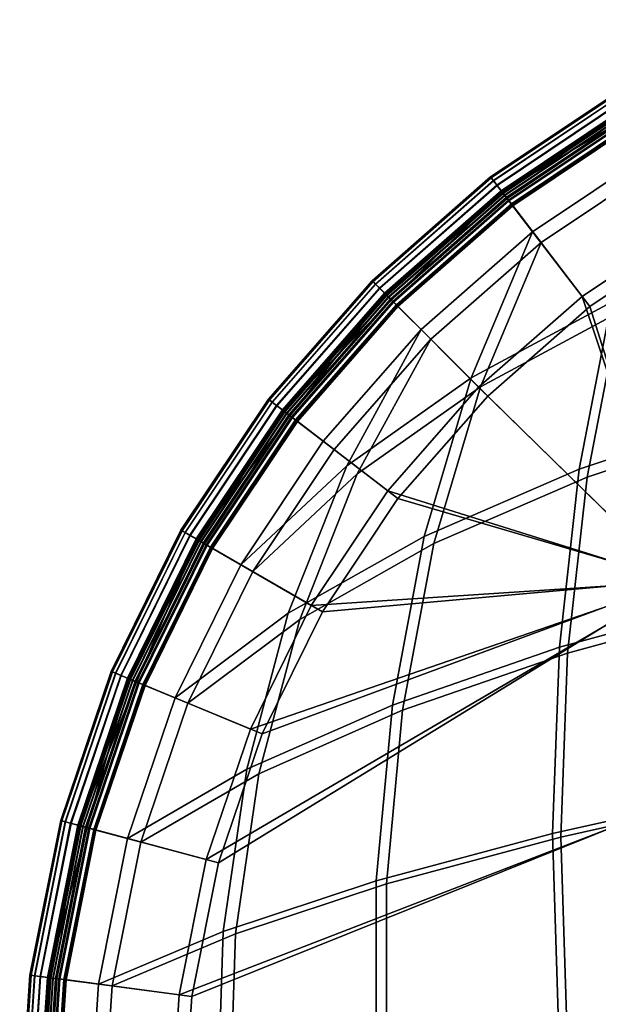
# Model space of a CAD drawing. Header units: centimetres. Extents: x -226 to 226, y -226 to 226.
# Tile 37 of 50: x -226 to -117, y 24 to 208. Entities that reach past the tile are written whole.
import ezdxf

# ---------------------------------------------------------------- set-up
doc = ezdxf.new("R2010")
doc.units = ezdxf.units.CM
doc.layers.add('Naked - Side$P - MAT - F_B - HOR', color=7, linetype='Continuous', true_color=0x7f5b5b)

msp = doc.modelspace()

# ---------------------------------------------------------------- meshes
at = {"layer": 'Naked - Side$P - MAT - F_B - HOR'}
mesh = msp.add_polyface(dxfattribs=at)
corners = [(-154.77, 154.77, 476.52), (-133.24, 173.65, 476.52), (-127.84, 166.61, 476.76), (-148.5, 148.5, 476.76), (-135.15, 176.13, 450.69), (-110.24, 190.84, 450.69), (-111, 192.26, 471.93), (-135.15, 176.13, 471.93), (-109.44, 189.55, 476.52), (-105, 181.87, 476.76), (-133.4, 173.85, 381.86), (-154.95, 154.95, 381.86), (-137.83, 137.83, 381.87), (-118.66, 154.65, 381.87), (-109.56, 189.77, 381.86), (-97.46, 168.81, 381.87), (-87.68, 133.13, 476.5), (-119.2, 122.68, 476.65), (-113.21, 153.57, 476.76), (-84.86, 164.97, 476.76), (-139.2, 139.6, 476.76), (-162.26, 123.31, 476.76), (-110.95, 192.17, 473.58), (-135.08, 176.04, 473.58), (-110.81, 191.92, 474.38), (-134.91, 175.82, 474.38), (-110.58, 191.53, 475.12), (-134.63, 175.45, 475.12), (-110.28, 191.01, 475.69), (-134.27, 174.98, 475.69), (-109.93, 190.41, 476.17), (-133.85, 174.43, 476.17), (-109.44, 189.55, 476.52), (-133.24, 173.65, 476.52), (-156.38, 156.38, 475.12), (-155.96, 155.96, 475.69), (-155.47, 155.47, 476.17), (-133.24, 173.65, 476.52), (-154.77, 154.77, 476.52), (-154.95, 154.95, 381.86), (-133.4, 173.85, 381.86), (-133.96, 174.58, 382.17), (-155.6, 155.6, 382.17), (-134.34, 175.08, 382.86), (-156.05, 156.05, 382.86), (-134.68, 175.51, 383.48), (-156.43, 156.43, 383.48), (-133.4, 173.85, 381.86), (-109.56, 189.77, 381.86), (-110.03, 190.57, 382.17), (-110.34, 191.12, 382.86), (-110.61, 191.59, 383.48), (-110.82, 191.95, 384.23), (-134.93, 175.84, 384.23), (-110.95, 192.18, 384.89), (-135.09, 176.05, 384.89), (-111, 192.26, 386.94), (-135.15, 176.13, 386.94), (-111, 192.26, 408.19), (-135.15, 176.13, 408.19), (-111, 192.26, 429.44), (-135.15, 176.13, 429.44), (-154.64, 154.64, 480.04), (-150.32, 150.32, 480.04), (-129.41, 168.65, 480.04), (-133.13, 173.5, 480.04), (-137.29, 178.93, 386.65), (-137.29, 178.93, 473.21), (-112.77, 195.32, 473.21), (-112.77, 195.32, 386.65), (-86.31, 208.36, 473.21), (-86.31, 208.36, 386.65), (-106.29, 184.1, 480.04), (-109.35, 189.39, 480.04), (-133.28, 173.7, 380.08), (-120.12, 156.55, 380.08), (-139.53, 139.53, 380.08), (-154.81, 154.81, 380.08), (-109.47, 189.61, 380.08), (-98.66, 170.89, 380.08), (-88.75, 134.77, 480.04), (-85.9, 167, 480.04), (-114.6, 155.46, 480.04), (-120.67, 124.19, 480.04), (-140.91, 141.31, 480.04), (-112.65, 195.11, 474.98), (-86.22, 208.15, 474.98), (-137.15, 178.74, 474.98), (-136.74, 178.2, 476.62), (-112.31, 194.52, 476.62), (-136.07, 177.34, 478.04), (-111.76, 193.58, 478.04), (-135.21, 176.21, 479.12), (-111.06, 192.35, 479.12), (-134.21, 174.9, 479.8), (-110.23, 190.92, 479.8), (-133.13, 173.5, 480.04), (-109.35, 189.39, 480.04), (-155.89, 155.89, 479.8), (-154.64, 154.64, 480.04), (-133.13, 173.5, 480.04), (-154.81, 154.81, 380.08), (-156.02, 156.02, 380.3), (-134.32, 175.05, 380.3), (-133.28, 173.7, 380.08), (-133.28, 173.7, 380.08), (-110.32, 191.08, 380.3), (-109.47, 189.61, 380.08), (-135.29, 176.31, 380.96), (-111.12, 192.46, 380.96), (-136.12, 177.39, 382), (-111.8, 193.64, 382), (-136.76, 178.23, 383.36), (-112.32, 194.55, 383.36), (-137.16, 178.75, 384.95), (-112.65, 195.12, 384.95), (-86.22, 208.16, 384.95)]
mesh.append_faces([[corners[k] for k in face] for face in [(0, 1, 2, 3), (4, 5, 6, 7), (1, 8, 9, 2), (10, 11, 12, 13), (14, 10, 13, 15), (16, 17, 18, 19), (18, 20, 2, 9), (20, 21, 3, 2), (7, 6, 22, 23), (23, 22, 24, 25), (25, 24, 26, 27), (27, 26, 28, 29), (29, 28, 30, 31), (31, 30, 32, 33), (34, 27, 29, 35), (35, 29, 31, 36), (36, 31, 37, 38), (39, 40, 41, 42), (42, 41, 43, 44), (44, 43, 45, 46), (47, 48, 49, 41), (41, 49, 50, 43), (43, 50, 51, 45), (45, 51, 52, 53), (53, 52, 54, 55), (55, 54, 56, 57), (57, 56, 58, 59), (59, 58, 60, 61), (61, 60, 5, 4), (62, 63, 64, 65), (66, 67, 68, 69), (69, 68, 70, 71), (65, 64, 72, 73), (74, 75, 76, 77), (78, 79, 75, 74), (80, 81, 82, 83), (82, 72, 64, 84), (68, 85, 86, 70), (67, 87, 85, 68), (87, 88, 89, 85), (88, 90, 91, 89), (90, 92, 93, 91), (92, 94, 95, 93), (94, 96, 97, 95), (98, 99, 100, 94), (101, 102, 103, 104), (105, 103, 106, 107), (103, 108, 109, 106), (108, 110, 111, 109), (110, 112, 113, 111), (112, 114, 115, 113), (114, 66, 69, 115), (115, 69, 71, 116)]])
mesh = msp.add_polyface(dxfattribs=at)
corners = [(-174.88, 134.15, 450.69), (-156.98, 156.98, 450.69), (-156.98, 156.98, 471.93), (-176.13, 135.15, 471.93), (-135.15, 176.13, 450.69), (-135.15, 176.13, 471.93), (-156.91, 156.91, 473.58), (-176.04, 135.08, 473.58), (-156.7, 156.7, 474.38), (-175.82, 134.91, 474.38), (-156.38, 156.38, 475.12), (-175.45, 134.63, 475.12), (-155.96, 155.96, 475.69), (-174.98, 134.27, 475.69), (-155.47, 155.47, 476.17), (-174.43, 133.85, 476.17), (-154.77, 154.77, 476.52), (-173.65, 133.24, 476.52), (-135.08, 176.04, 473.58), (-134.91, 175.82, 474.38), (-134.63, 175.45, 475.12), (-173.85, 133.4, 381.86), (-154.95, 154.95, 381.86), (-155.6, 155.6, 382.17), (-174.58, 133.96, 382.17), (-156.05, 156.05, 382.86), (-175.08, 134.34, 382.86), (-156.43, 156.43, 383.48), (-175.51, 134.68, 383.48), (-156.73, 156.73, 384.23), (-175.84, 134.93, 384.23), (-156.91, 156.91, 384.89), (-176.05, 135.09, 384.89), (-156.98, 156.98, 386.94), (-176.13, 135.15, 386.94), (-134.68, 175.51, 383.48), (-134.93, 175.84, 384.23), (-135.09, 176.05, 384.89), (-135.15, 176.13, 386.94), (-135.15, 176.13, 408.19), (-155.88, 155.82, 408.19), (-135.15, 176.13, 429.44), (-156.98, 156.98, 429.44), (-176.13, 135.15, 408.19), (-176.13, 135.15, 429.44), (-173.5, 133.13, 480.04), (-168.65, 129.41, 480.04), (-150.32, 150.32, 480.04), (-154.64, 154.64, 480.04), (-178.93, 137.29, 386.65), (-178.93, 137.29, 473.21), (-159.47, 159.47, 473.21), (-159.47, 159.47, 386.65), (-137.29, 178.93, 473.21), (-137.29, 178.93, 386.65), (-140.91, 141.31, 480.04), (-129.41, 168.65, 480.04), (-164.25, 124.83, 480.04), (-178.74, 137.15, 474.98), (-159.31, 159.31, 474.98), (-178.2, 136.74, 476.62), (-158.83, 158.83, 476.62), (-177.34, 136.07, 478.04), (-158.06, 158.06, 478.04), (-176.21, 135.21, 479.12), (-157.06, 157.06, 479.12), (-174.9, 134.21, 479.8), (-155.89, 155.89, 479.8), (-173.5, 133.13, 480.04), (-154.64, 154.64, 480.04), (-137.15, 178.74, 474.98), (-136.74, 178.2, 476.62), (-136.07, 177.34, 478.04), (-135.21, 176.21, 479.12), (-134.21, 174.9, 479.8), (-173.7, 133.28, 380.08), (-175.05, 134.32, 380.3), (-156.02, 156.02, 380.3), (-154.81, 154.81, 380.08), (-176.31, 135.29, 380.96), (-157.14, 157.14, 380.96), (-177.39, 136.12, 382), (-158.11, 158.11, 382), (-178.22, 136.76, 383.36), (-158.85, 158.85, 383.36), (-178.75, 137.16, 384.95), (-159.32, 159.32, 384.95), (-135.29, 176.31, 380.96), (-134.32, 175.05, 380.3), (-136.12, 177.39, 382), (-136.76, 178.23, 383.36), (-137.16, 178.75, 384.95)]
mesh.append_faces([[corners[k] for k in face] for face in [(0, 1, 2, 3), (1, 4, 5, 2), (3, 2, 6, 7), (7, 6, 8, 9), (9, 8, 10, 11), (11, 10, 12, 13), (13, 12, 14, 15), (15, 14, 16, 17), (2, 5, 18, 6), (6, 18, 19, 8), (8, 19, 20, 10), (21, 22, 23, 24), (24, 23, 25, 26), (26, 25, 27, 28), (28, 27, 29, 30), (30, 29, 31, 32), (32, 31, 33, 34), (27, 35, 36, 29), (29, 36, 37, 31), (31, 37, 38, 33), (33, 38, 39, 40), (40, 39, 41, 42), (42, 41, 4, 1), (34, 33, 40, 43), (43, 40, 42, 44), (44, 42, 1, 0), (45, 46, 47, 48), (49, 50, 51, 52), (52, 51, 53, 54), (55, 56, 47, 57), (50, 58, 59, 51), (58, 60, 61, 59), (60, 62, 63, 61), (62, 64, 65, 63), (64, 66, 67, 65), (66, 68, 69, 67), (51, 59, 70, 53), (59, 61, 71, 70), (61, 63, 72, 71), (63, 65, 73, 72), (65, 67, 74, 73), (75, 76, 77, 78), (76, 79, 80, 77), (79, 81, 82, 80), (81, 83, 84, 82), (83, 85, 86, 84), (85, 49, 52, 86), (77, 80, 87, 88), (80, 82, 89, 87), (82, 84, 90, 89), (84, 86, 91, 90), (86, 52, 54, 91)]])
mesh = msp.add_polyface(dxfattribs=at)
corners = [(-99.09, 96.27, 381.2), (-99.21, 97.04, 381.32), (-102.51, 99.44, 381.89), (-102.48, 98.47, 381.86), (-99.13, 97.71, 381.41), (-102.29, 100.34, 381.92), (-98.82, 98.33, 381.45), (-101.83, 101.16, 381.93), (-98.33, 98.82, 381.45), (-101.16, 101.83, 381.93), (-105.79, 102.07, 381.86), (-105.87, 100.96, 381.86), (-105.45, 103.13, 381.86), (-104.86, 104.08, 381.86), (-104.08, 104.86, 381.86), (-100.34, 102.29, 381.92), (-103.13, 105.45, 381.86), (-99.44, 102.51, 381.89), (-102.07, 105.79, 381.86), (-98.47, 102.48, 381.86), (-100.96, 105.87, 381.86), (-189.55, 109.44, 476.52), (-173.65, 133.24, 476.52), (-166.61, 127.84, 476.76), (-181.87, 105, 476.76), (-154.77, 154.77, 476.52), (-148.5, 148.5, 476.76), (-173.85, 133.4, 381.86), (-189.77, 109.56, 381.86), (-168.81, 97.46, 381.87), (-154.65, 118.66, 381.87), (-154.95, 154.95, 381.86), (-137.83, 137.83, 381.87), (-88.77, 99.04, 475.28), (-122.87, 89.73, 476.52), (-119.2, 122.68, 476.65), (-87.68, 133.13, 476.5), (-153.8, 79.03, 476.63), (-147.91, 110.24, 476.76), (-139.2, 139.6, 476.76), (-113.21, 153.57, 476.76), (-173.06, 96.04, 476.76), (-162.26, 123.31, 476.76), (-194.02, 80.37, 476.76), (-190.41, 109.93, 476.17), (-174.43, 133.85, 476.17), (-173.65, 133.24, 476.52), (-189.55, 109.44, 476.52), (-189.77, 109.56, 381.86), (-173.85, 133.4, 381.86), (-174.58, 133.96, 382.17), (-190.57, 110.03, 382.17), (-105.45, 103.13, 381.86), (-104.86, 104.08, 381.86), (-104.86, 104.08, 381.86), (-104.08, 104.86, 381.86), (-104.08, 104.86, 381.86), (-103.13, 105.45, 381.86), (-118.66, 154.65, 381.87), (-103.13, 105.45, 381.86), (-102.07, 105.79, 381.86), (-97.46, 168.81, 381.87), (-101.07, 96.12, 378.52), (-103.34, 98.27, 379.68), (-103.21, 99.4, 379.68), (-100.95, 97.23, 378.52), (-102.84, 100.47, 379.68), (-100.58, 98.27, 378.52), (-102.23, 101.43, 379.68), (-99.99, 99.21, 378.52), (-101.43, 102.23, 379.68), (-99.21, 99.99, 378.52), (-100.47, 102.84, 379.68), (-98.27, 100.58, 378.52), (-105.85, 100.7, 380.08), (-105.73, 101.85, 380.08), (-105.34, 102.94, 380.08), (-104.73, 103.91, 380.08), (-103.91, 104.73, 380.08), (-102.94, 105.34, 380.08), (-101.85, 105.73, 380.08), (-99.4, 103.21, 379.68), (-100.7, 105.85, 380.08), (-98.27, 103.34, 379.68), (-189.39, 109.35, 480.04), (-184.1, 106.29, 480.04), (-168.65, 129.41, 480.04), (-173.5, 133.13, 480.04), (-173.7, 133.28, 380.08), (-156.55, 120.12, 380.08), (-170.89, 98.66, 380.08), (-189.61, 109.47, 380.08), (-154.81, 154.81, 380.08), (-139.53, 139.53, 380.08), (-89.86, 100.26, 480.04), (-88.75, 134.77, 480.04), (-120.67, 124.19, 480.04), (-124.38, 90.83, 480.04), (-149.72, 111.59, 480.04), (-155.69, 80, 480.04), (-114.6, 155.46, 480.04), (-140.91, 141.31, 480.04), (-164.25, 124.83, 480.04), (-175.19, 97.22, 480.04), (-196.4, 81.35, 480.04), (-150.32, 150.32, 480.04), (-190.92, 110.23, 479.8), (-189.39, 109.35, 480.04), (-173.5, 133.13, 480.04), (-174.9, 134.21, 479.8), (-104.73, 103.91, 380.08), (-105.34, 102.94, 380.08), (-103.91, 104.73, 380.08), (-104.73, 103.91, 380.08), (-120.12, 156.55, 380.08), (-102.94, 105.34, 380.08), (-103.91, 104.73, 380.08), (-98.66, 170.89, 380.08), (-101.85, 105.73, 380.08), (-102.94, 105.34, 380.08)]
mesh.append_faces([[corners[k] for k in face] for face in [(0, 1, 2, 3), (1, 4, 5, 2), (4, 6, 7, 5), (6, 8, 9, 7), (3, 2, 10, 11), (2, 5, 12, 10), (5, 7, 13, 12), (7, 9, 14, 13), (9, 15, 16, 14), (15, 17, 18, 16), (17, 19, 20, 18), (21, 22, 23, 24), (22, 25, 26, 23), (27, 28, 29, 30), (31, 27, 30, 32), (33, 34, 35, 36), (34, 37, 38, 35), (35, 38, 39, 40), (38, 41, 42, 39), (41, 43, 24, 42), (42, 24, 23, 26), (44, 45, 46, 47), (48, 49, 50, 51), (29, 52, 53, 30), (30, 54, 55, 32), (32, 56, 57, 58), (58, 59, 60, 61), (62, 63, 64, 65), (65, 64, 66, 67), (67, 66, 68, 69), (69, 68, 70, 71), (71, 70, 72, 73), (63, 74, 75, 64), (64, 75, 76, 66), (66, 76, 77, 68), (68, 77, 78, 70), (70, 78, 79, 72), (72, 79, 80, 81), (81, 80, 82, 83), (84, 85, 86, 87), (88, 89, 90, 91), (92, 93, 89, 88), (94, 95, 96, 97), (97, 96, 98, 99), (96, 100, 101, 98), (98, 101, 102, 103), (103, 102, 85, 104), (102, 105, 86, 85), (106, 107, 108, 109), (90, 89, 110, 111), (89, 93, 112, 113), (93, 114, 115, 116), (114, 117, 118, 119)]])
mesh = msp.add_polyface(dxfattribs=at)
corners = [(-205.11, 84.96, 450.69), (-192.26, 111, 450.69), (-192.26, 111, 471.93), (-205.11, 84.96, 471.93), (-174.88, 134.15, 450.69), (-176.13, 135.15, 471.93), (-192.17, 110.95, 473.58), (-205.01, 84.92, 473.58), (-191.92, 110.81, 474.38), (-204.74, 84.81, 474.38), (-191.53, 110.58, 475.12), (-204.32, 84.63, 475.12), (-191.01, 110.28, 475.69), (-203.77, 84.41, 475.69), (-190.41, 109.93, 476.17), (-203.13, 84.14, 476.17), (-176.04, 135.08, 473.58), (-175.82, 134.91, 474.38), (-175.45, 134.63, 475.12), (-174.98, 134.27, 475.69), (-174.43, 133.85, 476.17), (-203.3, 84.21, 382.17), (-190.57, 110.03, 382.17), (-191.12, 110.34, 382.86), (-203.89, 84.45, 382.86), (-191.59, 110.61, 383.48), (-204.39, 84.66, 383.48), (-191.95, 110.82, 384.23), (-204.77, 84.82, 384.23), (-192.18, 110.95, 384.89), (-205.02, 84.92, 384.89), (-192.26, 111, 386.94), (-205.11, 84.96, 386.94), (-174.58, 133.96, 382.17), (-175.08, 134.34, 382.86), (-175.51, 134.68, 383.48), (-175.84, 134.93, 384.23), (-176.05, 135.09, 384.89), (-176.13, 135.15, 386.94), (-176.13, 135.15, 408.19), (-192.26, 111, 408.19), (-176.13, 135.15, 429.44), (-192.26, 111, 429.44), (-203.65, 84.32, 408.19), (-205.11, 84.96, 429.44), (-208.36, 86.31, 386.65), (-208.36, 86.31, 473.21), (-195.32, 112.77, 473.21), (-195.32, 112.77, 386.65), (-178.93, 137.29, 473.21), (-178.93, 137.29, 386.65), (-208.15, 86.22, 474.98), (-195.11, 112.65, 474.98), (-207.52, 85.96, 476.62), (-194.52, 112.31, 476.62), (-206.51, 85.54, 478.04), (-193.58, 111.76, 478.04), (-205.2, 85, 479.12), (-192.35, 111.06, 479.12), (-203.68, 84.37, 479.8), (-190.92, 110.23, 479.8), (-178.74, 137.15, 474.98), (-178.2, 136.74, 476.62), (-177.34, 136.07, 478.04), (-176.21, 135.21, 479.12), (-174.9, 134.21, 479.8), (-202.27, 83.78, 380.08), (-203.85, 84.44, 380.3), (-191.08, 110.32, 380.3), (-189.61, 109.47, 380.08), (-205.32, 85.05, 380.96), (-192.46, 111.12, 380.96), (-206.58, 85.57, 382), (-193.64, 111.8, 382), (-207.55, 85.97, 383.36), (-194.55, 112.32, 383.36), (-208.16, 86.22, 384.95), (-195.12, 112.65, 384.95), (-189.61, 109.47, 380.08), (-175.05, 134.32, 380.3), (-173.7, 133.28, 380.08), (-176.31, 135.29, 380.96), (-177.39, 136.12, 382), (-178.22, 136.76, 383.36), (-178.75, 137.16, 384.95)]
mesh.append_faces([[corners[k] for k in face] for face in [(0, 1, 2, 3), (1, 4, 5, 2), (3, 2, 6, 7), (7, 6, 8, 9), (9, 8, 10, 11), (11, 10, 12, 13), (13, 12, 14, 15), (2, 5, 16, 6), (6, 16, 17, 8), (8, 17, 18, 10), (10, 18, 19, 12), (12, 19, 20, 14), (21, 22, 23, 24), (24, 23, 25, 26), (26, 25, 27, 28), (28, 27, 29, 30), (30, 29, 31, 32), (22, 33, 34, 23), (23, 34, 35, 25), (25, 35, 36, 27), (27, 36, 37, 29), (29, 37, 38, 31), (31, 38, 39, 40), (40, 39, 41, 42), (42, 41, 4, 1), (32, 31, 40, 43), (43, 40, 42, 44), (44, 42, 1, 0), (45, 46, 47, 48), (48, 47, 49, 50), (46, 51, 52, 47), (51, 53, 54, 52), (53, 55, 56, 54), (55, 57, 58, 56), (57, 59, 60, 58), (47, 52, 61, 49), (52, 54, 62, 61), (54, 56, 63, 62), (56, 58, 64, 63), (58, 60, 65, 64), (66, 67, 68, 69), (67, 70, 71, 68), (70, 72, 73, 71), (72, 74, 75, 73), (74, 76, 77, 75), (76, 45, 48, 77), (78, 68, 79, 80), (68, 71, 81, 79), (71, 73, 82, 81), (73, 75, 83, 82), (75, 77, 84, 83), (77, 48, 50, 84)]])
mesh = msp.add_polyface(dxfattribs=at)
corners = [(-202.22, 83.76, 476.52), (-189.55, 109.44, 476.52), (-181.87, 105, 476.76), (-194.02, 80.37, 476.76), (-102.48, 98.47, 381.86), (-105.87, 100.96, 381.86), (-105.84, 60.59, 381.85), (-102.39, 59.13, 381.83), (-189.77, 109.56, 381.86), (-202.45, 83.86, 381.86), (-180.09, 74.6, 381.87), (-168.81, 97.46, 381.87), (-81.66, -10.75, 476.7), (-119.52, -15.73, 476.76), (-123.03, 19.93, 476.52), (-85.73, 26.48, 476.76), (-124.15, 55.28, 475.28), (-88.12, 63.29, 476.56), (-156.82, 13.22, 475.28), (-156.79, 46.5, 476.47), (-186.11, 6.52, 476.34), (-185.09, 37.14, 476.6), (-122.87, 89.73, 476.52), (-88.77, 99.04, 475.28), (-153.8, 79.03, 476.63), (-180.72, 67.15, 476.76), (-208.21, 27.41, 476.76), (-202.85, 54.35, 476.76), (-173.06, 96.04, 476.76), (-147.91, 110.24, 476.76), (-103.83, 19.81, 381.85), (-100.45, 19.34, 381.83), (-103.83, -19.81, 381.85), (-100.45, -19.34, 381.83), (-99.09, 96.27, 381.2), (-99, 57.84, 381.14), (-97.12, 18.91, 381.14), (-97.12, -18.91, 381.14), (-194.93, 0, 381.87), (-103.83, 19.81, 381.85), (-105.84, 60.59, 381.85), (-193.26, 25.44, 381.87), (-105.84, 60.59, 381.85), (-105.87, 100.96, 381.86), (-188.29, 50.45, 381.87), (-105.87, 100.96, 381.86), (-105.79, 102.07, 381.86), (-105.79, 102.07, 381.86), (-105.45, 103.13, 381.86), (-202.04, 83.69, 480.04), (-196.4, 81.35, 480.04), (-184.1, 106.29, 480.04), (-189.39, 109.35, 480.04), (-97.72, 93.06, 371.94), (-98.12, 93.4, 374.46), (-98, 94.45, 374.46), (-97.6, 94.1, 371.94), (-99.27, 94.45, 376.72), (-99.15, 95.53, 376.72), (-98.8, 96.55, 376.72), (-97.65, 95.45, 374.46), (-98.22, 97.46, 376.72), (-97.09, 96.34, 374.46), (-101.07, 96.12, 378.52), (-100.95, 97.23, 378.52), (-100.58, 98.27, 378.52), (-103.34, 98.27, 379.68), (-103.34, 58.96, 379.68), (-105.85, 60.42, 380.08), (-105.85, 100.7, 380.08), (-189.61, 109.47, 380.08), (-170.89, 98.66, 380.08), (-182.3, 75.51, 380.08), (-202.27, 83.78, 380.08), (-82.66, -10.88, 480.04), (-86.79, 26.81, 480.04), (-124.54, 20.17, 480.04), (-120.98, -15.93, 480.04), (-89.2, 64.07, 480.04), (-125.68, 55.96, 480.04), (-158.72, 47.07, 480.04), (-158.75, 13.38, 480.04), (-187.37, 37.6, 480.04), (-188.4, 6.6, 480.04), (-89.86, 100.26, 480.04), (-124.38, 90.83, 480.04), (-155.69, 80, 480.04), (-182.94, 67.98, 480.04), (-149.72, 111.59, 480.04), (-175.19, 97.22, 480.04), (-205.34, 55.02, 480.04), (-101.38, 19.28, 379.68), (-103.85, 19.76, 380.08), (-101.07, 57.67, 378.52), (-99.16, 18.86, 378.52), (-99.16, -18.86, 378.52), (-101.38, -19.28, 379.68), (-99.27, 56.67, 376.72), (-97.39, 18.53, 376.72), (-98.12, 56.04, 374.46), (-97.72, 55.84, 371.94), (-197.32, 0, 380.08), (-195.63, 25.76, 380.08), (-105.85, 60.42, 380.08), (-103.85, 19.76, 380.08), (-190.6, 51.07, 380.08), (-105.85, 100.7, 380.08), (-105.85, 60.42, 380.08), (-105.73, 101.85, 380.08), (-105.85, 100.7, 380.08), (-105.34, 102.94, 380.08), (-105.73, 101.85, 380.08)]
mesh.append_faces([[corners[k] for k in face] for face in [(0, 1, 2, 3), (4, 5, 6, 7), (8, 9, 10, 11), (12, 13, 14, 15), (15, 14, 16, 17), (14, 18, 19, 16), (18, 20, 21, 19), (17, 16, 22, 23), (16, 19, 24, 22), (19, 21, 25, 24), (21, 26, 27, 25), (24, 25, 28, 29), (25, 27, 3, 28), (7, 6, 30, 31), (31, 30, 32, 33), (34, 4, 7, 35), (35, 7, 31, 36), (36, 31, 33, 37), (38, 39, 40, 41), (41, 42, 43, 44), (44, 45, 46, 10), (10, 47, 48, 11), (49, 50, 51, 52), (53, 54, 55, 56), (54, 57, 58, 55), (55, 58, 59, 60), (60, 59, 61, 62), (57, 63, 64, 58), (58, 64, 65, 59), (66, 67, 68, 69), (70, 71, 72, 73), (74, 75, 76, 77), (75, 78, 79, 76), (76, 79, 80, 81), (81, 80, 82, 83), (78, 84, 85, 79), (79, 85, 86, 80), (80, 86, 87, 82), (86, 88, 89, 87), (87, 89, 50, 90), (67, 91, 92, 68), (63, 93, 67, 66), (93, 94, 91, 67), (94, 95, 96, 91), (57, 97, 93, 63), (97, 98, 94, 93), (54, 99, 97, 57), (53, 100, 99, 54), (101, 102, 103, 104), (102, 105, 106, 107), (105, 72, 108, 109), (72, 71, 110, 111)]])
mesh = msp.add_polyface(dxfattribs=at)
corners = [(-211.42, 56.65, 476.52), (-202.22, 83.76, 476.52), (-194.02, 80.37, 476.76), (-202.85, 54.35, 476.76), (-220.11, 28.98, 450.69), (-214.44, 57.46, 450.69), (-214.44, 57.46, 471.93), (-220.11, 28.98, 471.93), (-205.11, 84.96, 450.69), (-205.11, 84.96, 471.93), (-202.45, 83.86, 381.86), (-211.66, 56.71, 381.86), (-188.29, 50.45, 381.87), (-180.09, 74.6, 381.87), (-214.34, 57.43, 473.58), (-220, 28.96, 473.58), (-214.06, 57.36, 474.38), (-219.72, 28.93, 474.38), (-203.13, 84.14, 476.17), (-190.41, 109.93, 476.17), (-189.55, 109.44, 476.52), (-202.22, 83.76, 476.52), (-205.01, 84.92, 473.58), (-204.74, 84.81, 474.38), (-204.32, 84.63, 475.12), (-213.62, 57.24, 475.12), (-203.77, 84.41, 475.69), (-213.05, 57.09, 475.69), (-212.38, 56.91, 476.17), (-202.22, 83.76, 476.52), (-211.42, 56.65, 476.52), (-219.75, 28.93, 384.23), (-214.09, 57.37, 384.23), (-214.35, 57.43, 384.89), (-220.01, 28.96, 384.89), (-214.44, 57.46, 386.94), (-220.11, 28.98, 386.94), (-211.66, 56.71, 381.86), (-202.45, 83.86, 381.86), (-203.3, 84.21, 382.17), (-212.56, 56.95, 382.17), (-203.89, 84.45, 382.86), (-213.17, 57.12, 382.86), (-204.39, 84.66, 383.48), (-213.69, 57.26, 383.48), (-204.77, 84.82, 384.23), (-205.02, 84.92, 384.89), (-205.11, 84.96, 386.94), (-202.45, 83.86, 381.86), (-189.77, 109.56, 381.86), (-190.57, 110.03, 382.17), (-203.65, 84.32, 408.19), (-214.44, 57.46, 408.19), (-205.11, 84.96, 429.44), (-212.91, 57.03, 429.44), (-220.11, 28.98, 408.19), (-220.11, 28.98, 429.44), (-211.24, 56.6, 480.04), (-205.34, 55.02, 480.04), (-196.4, 81.35, 480.04), (-202.04, 83.69, 480.04), (-223.6, 29.44, 386.65), (-223.6, 29.44, 473.21), (-217.85, 58.37, 473.21), (-217.85, 58.37, 386.65), (-208.36, 86.31, 473.21), (-208.36, 86.31, 386.65), (-202.27, 83.78, 380.08), (-182.3, 75.51, 380.08), (-190.6, 51.07, 380.08), (-211.48, 56.67, 380.08), (-187.37, 37.6, 480.04), (-182.94, 67.98, 480.04), (-210.77, 27.75, 480.04), (-223.37, 29.41, 474.98), (-217.62, 58.31, 474.98), (-222.69, 29.32, 476.62), (-216.96, 58.13, 476.62), (-221.62, 29.18, 478.04), (-215.91, 57.85, 478.04), (-220.21, 28.99, 479.12), (-214.54, 57.49, 479.12), (-203.68, 84.37, 479.8), (-202.04, 83.69, 480.04), (-189.39, 109.35, 480.04), (-190.92, 110.23, 479.8), (-208.15, 86.22, 474.98), (-207.52, 85.96, 476.62), (-206.51, 85.54, 478.04), (-205.2, 85, 479.12), (-212.95, 57.06, 479.8), (-211.24, 56.6, 480.04), (-202.04, 83.69, 480.04), (-220.33, 29.01, 380.96), (-221.69, 29.19, 382), (-215.98, 57.87, 382), (-214.66, 57.52, 380.96), (-222.73, 29.32, 383.36), (-216.99, 58.14, 383.36), (-223.38, 29.41, 384.95), (-217.63, 58.31, 384.95), (-211.48, 56.67, 380.08), (-213.13, 57.11, 380.3), (-203.85, 84.44, 380.3), (-202.27, 83.78, 380.08), (-205.32, 85.05, 380.96), (-206.58, 85.57, 382), (-207.55, 85.97, 383.36), (-208.16, 86.22, 384.95)]
mesh.append_faces([[corners[k] for k in face] for face in [(0, 1, 2, 3), (4, 5, 6, 7), (5, 8, 9, 6), (10, 11, 12, 13), (7, 6, 14, 15), (15, 14, 16, 17), (18, 19, 20, 21), (6, 9, 22, 14), (14, 22, 23, 16), (16, 23, 24, 25), (25, 24, 26, 27), (27, 26, 18, 28), (28, 18, 29, 30), (31, 32, 33, 34), (34, 33, 35, 36), (37, 38, 39, 40), (40, 39, 41, 42), (42, 41, 43, 44), (44, 43, 45, 32), (32, 45, 46, 33), (33, 46, 47, 35), (48, 49, 50, 39), (35, 47, 51, 52), (52, 51, 53, 54), (54, 53, 8, 5), (36, 35, 52, 55), (56, 54, 5, 4), (57, 58, 59, 60), (61, 62, 63, 64), (64, 63, 65, 66), (67, 68, 69, 70), (71, 72, 58, 73), (62, 74, 75, 63), (74, 76, 77, 75), (76, 78, 79, 77), (78, 80, 81, 79), (82, 83, 84, 85), (63, 75, 86, 65), (75, 77, 87, 86), (77, 79, 88, 87), (79, 81, 89, 88), (81, 90, 82, 89), (90, 91, 92, 82), (93, 94, 95, 96), (94, 97, 98, 95), (97, 99, 100, 98), (99, 61, 64, 100), (101, 102, 103, 104), (102, 96, 105, 103), (96, 95, 106, 105), (95, 98, 107, 106), (98, 100, 108, 107), (100, 64, 66, 108)]])
mesh = msp.add_polyface(dxfattribs=at)
corners = [(-218.88, 0, 476.52), (-217.01, 28.57, 476.52), (-208.21, 27.41, 476.76), (-210, 0, 476.76), (-211.42, 56.65, 476.52), (-202.85, 54.35, 476.76), (-220.42, -0.01, 450.69), (-220.11, 28.98, 450.69), (-220.11, 28.98, 471.93), (-222.01, 0, 471.93), (-217.25, 28.6, 381.86), (-219.13, 0, 381.86), (-194.93, 0, 381.87), (-193.26, 25.44, 381.87), (-211.66, 56.71, 381.86), (-188.29, 50.45, 381.87), (-186.11, 6.52, 476.34), (-185.09, 37.14, 476.6), (-219.72, 28.93, 474.38), (-214.06, 57.36, 474.38), (-213.62, 57.24, 475.12), (-219.26, 28.87, 475.12), (-213.05, 57.09, 475.69), (-218.67, 28.79, 475.69), (-212.38, 56.91, 476.17), (-217.99, 28.7, 476.17), (-211.42, 56.65, 476.52), (-217.01, 28.57, 476.52), (-220, 28.96, 473.58), (-221.9, 0, 473.58), (-221.61, 0, 474.38), (-221.16, 0, 475.12), (-220.56, 0, 475.69), (-219.87, 0, 476.17), (-217.01, 28.57, 476.52), (-218.88, 0, 476.52), (-219.13, 0, 381.86), (-217.25, 28.6, 381.86), (-218.17, 28.72, 382.17), (-220.05, 0, 382.17), (-218.8, 28.81, 382.86), (-220.69, 0, 382.86), (-219.34, 28.88, 383.48), (-221.23, 0, 383.48), (-219.75, 28.93, 384.23), (-221.65, 0, 384.23), (-220.01, 28.96, 384.89), (-221.91, 0, 384.89), (-220.11, 28.98, 386.94), (-222.01, 0, 386.94), (-217.25, 28.6, 381.86), (-211.66, 56.71, 381.86), (-212.56, 56.95, 382.17), (-213.17, 57.12, 382.86), (-213.69, 57.26, 383.48), (-214.09, 57.37, 384.23), (-220.11, 28.98, 408.19), (-220.42, -0.01, 408.19), (-220.11, 28.98, 429.44), (-222.01, 0, 429.44), (-214.44, 57.46, 408.19), (-212.91, 57.03, 429.44), (-218.69, 0, 480.04), (-212.58, 0, 480.04), (-210.77, 27.75, 480.04), (-216.82, 28.54, 480.04), (-205.34, 55.02, 480.04), (-211.24, 56.6, 480.04), (-225.53, 0, 386.65), (-225.53, 0, 473.21), (-223.6, 29.44, 473.21), (-223.6, 29.44, 386.65), (-217.07, 28.58, 380.08), (-195.63, 25.76, 380.08), (-197.32, 0, 380.08), (-218.94, 0, 380.08), (-211.48, 56.67, 380.08), (-190.6, 51.07, 380.08), (-188.4, 6.6, 480.04), (-187.37, 37.6, 480.04), (-220.21, 28.99, 479.12), (-218.57, 28.78, 479.8), (-212.95, 57.06, 479.8), (-214.54, 57.49, 479.12), (-216.82, 28.54, 480.04), (-211.24, 56.6, 480.04), (-225.3, 0, 474.98), (-223.37, 29.41, 474.98), (-224.61, 0, 476.62), (-222.69, 29.32, 476.62), (-223.53, 0, 478.04), (-221.62, 29.18, 478.04), (-222.11, 0, 479.12), (-220.46, 0, 479.8), (-218.69, 0, 480.04), (-216.82, 28.54, 480.04), (-218.94, 0, 380.08), (-220.65, 0, 380.3), (-218.76, 28.8, 380.3), (-217.07, 28.58, 380.08), (-222.24, 0, 380.96), (-220.33, 29.01, 380.96), (-223.6, 0, 382), (-221.69, 29.19, 382), (-224.65, 0, 383.36), (-222.73, 29.32, 383.36), (-225.31, 0, 384.95), (-223.38, 29.41, 384.95), (-217.07, 28.58, 380.08), (-213.13, 57.11, 380.3), (-211.48, 56.67, 380.08), (-214.66, 57.52, 380.96)]
mesh.append_faces([[corners[k] for k in face] for face in [(0, 1, 2, 3), (1, 4, 5, 2), (6, 7, 8, 9), (10, 11, 12, 13), (14, 10, 13, 15), (16, 3, 2, 17), (18, 19, 20, 21), (21, 20, 22, 23), (23, 22, 24, 25), (25, 24, 26, 27), (9, 8, 28, 29), (29, 28, 18, 30), (30, 18, 21, 31), (31, 21, 23, 32), (32, 23, 25, 33), (33, 25, 34, 35), (36, 37, 38, 39), (39, 38, 40, 41), (41, 40, 42, 43), (43, 42, 44, 45), (45, 44, 46, 47), (47, 46, 48, 49), (50, 51, 52, 38), (38, 52, 53, 40), (40, 53, 54, 42), (42, 54, 55, 44), (49, 48, 56, 57), (57, 56, 58, 59), (59, 58, 7, 6), (56, 60, 61, 58), (62, 63, 64, 65), (65, 64, 66, 67), (68, 69, 70, 71), (72, 73, 74, 75), (76, 77, 73, 72), (78, 79, 64, 63), (80, 81, 82, 83), (81, 84, 85, 82), (69, 86, 87, 70), (86, 88, 89, 87), (88, 90, 91, 89), (90, 92, 80, 91), (92, 93, 81, 80), (93, 94, 95, 81), (96, 97, 98, 99), (97, 100, 101, 98), (100, 102, 103, 101), (102, 104, 105, 103), (104, 106, 107, 105), (106, 68, 71, 107), (108, 98, 109, 110), (98, 101, 111, 109)]])

doc.saveas('drawing.dxf')
